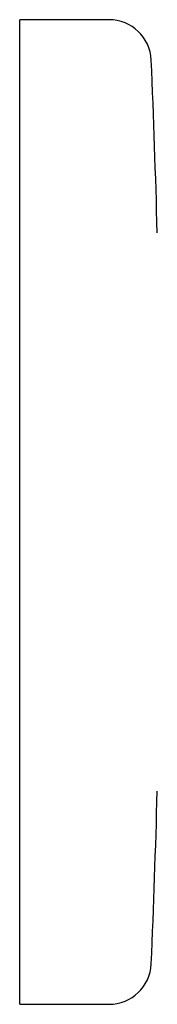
# Model space of a CAD drawing. Header units: millimetres. Extents: x 8 to 904, y 12 to 416.
# Tile 14 of 17: x 721 to 731, y 346 to 416. Entities that reach past the tile are written whole.
import ezdxf

# ---------------------------------------------------------------- set-up
doc = ezdxf.new("R2010")
doc.units = ezdxf.units.MM

msp = doc.modelspace()

# ---------------------------------------------------------------- linework, layer by layer
at = {"color": 7, "linetype": 'Continuous', "lineweight": 30}
for p, q in [((727.472, 416.202), (721.144, 416.202)), ((721.144, 381.202), (721.144, 416.202)), ((721.144, 346.202), (721.144, 381.202)), ((721.144, 346.202), (727.472, 346.202))]:
    msp.add_line(p, q, dxfattribs=at)
for centre, radius, start, end in [((727.472, 413.202), 3, 2.45519, 90), ((-18.843, 381.202), 750, 1.517193, 2.455189), ((-18.843, 381.202), 750, 357.544811, 358.482807), ((727.472, 349.202), 3, 270, 357.54481)]:
    msp.add_arc(centre, radius, start, end, dxfattribs=at)

doc.saveas('drawing.dxf')
